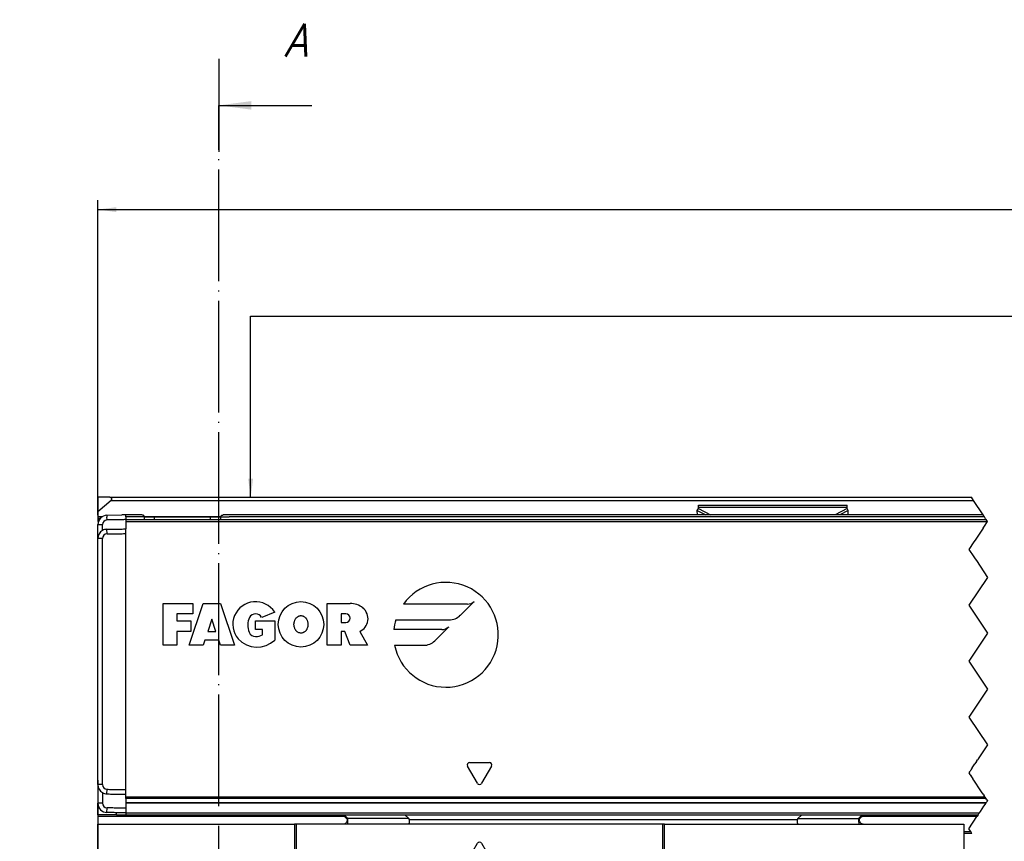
# Model space of a CAD drawing. Header units: millimetres. Extents: x -418 to 1025, y -151 to 443.
# Tile 25 of 52: x -132 to -26, y 23 to 112. Entities that reach past the tile are written whole.
import ezdxf

# ---------------------------------------------------------------- set-up
doc = ezdxf.new("R2010")
doc.units = ezdxf.units.MM
doc.linetypes.add('DOT_CENTER', pattern=[14, 12, -1, 0, -1])
doc.layers.add('1', color=7, linetype='Continuous')
doc.styles.add('CONVERTER_11', font='txt.shx', dxfattribs={"width": 0.9, "oblique": 15})
doc.styles.add('CONVERTER_12', font='txt.shx', dxfattribs={"width": 0.9})
doc.dimstyles.new('ME10_DIM_16', dxfattribs={"dimtxt": 2, "dimasz": 2, "dimexe": 1, "dimexo": 1, "dimgap": 1, "dimtad": 1, "dimdsep": 46, "dimtxsty": 'CONVERTER_12', "dimsah": 1, "dimcen": 0.09, "dimclrd": 2, "dimclre": 2, "dimclrt": 2, "dimadec": 0, "dimazin": 0, "dimtfac": 1, "dimtdec": 4, "dimtix": 1, "dimtmove": 0, "dimatfit": 3, "dimfxl": 1, "dimtolj": 1, "dimtzin": 0, "dimarcsym": 0})
doc.dimstyles.new('ME10_DIM_19', dxfattribs={"dimtxt": 2, "dimasz": 2, "dimexe": 1, "dimexo": 1, "dimgap": 1, "dimtad": 1, "dimdsep": 46, "dimtxsty": 'CONVERTER_12', "dimsah": 1, "dimcen": 0.09, "dimclrd": 2, "dimclre": 2, "dimclrt": 2, "dimadec": 0, "dimazin": 0, "dimtol": 1, "dimtp": 0.4, "dimtm": 0.4, "dimtfac": 0.75, "dimtdec": 0, "dimtix": 1, "dimtmove": 0, "dimatfit": 3, "dimfxl": 1, "dimtolj": 1, "dimtzin": 0, "dimarcsym": 0})
doc.dimstyles.get("Standard").update_dxf_attribs({"dimtxt": 0.18, "dimasz": 0.18, "dimexe": 0.18, "dimexo": 0.0625, "dimgap": 0.09, "dimtad": 0, "dimtih": 1, "dimtoh": 1, "dimdec": 4, "dimzin": 0, "dimdsep": 46, "dimtxsty": 'Standard', "dimcen": 0.09, "dimadec": 0, "dimazin": 0, "dimtfac": 1, "dimtdec": 4, "dimtofl": 0, "dimtmove": 0, "dimatfit": 3, "dimfxl": 1, "dimtolj": 1, "dimtzin": 0, "dimarcsym": 0})

# ---------------------------------------------------------------- blocks, each defined once
blk = doc.blocks.new('CABEZA_RANURADA_REGLA_SV2__4', base_point=(-123.4, 4.15))
at = {"color": 7, "linetype": 'Continuous'}
for p, q in [((-97.1, 26.25), (-96.61, 25.76)), ((-90, 25.84), (-90.41, 26.25)), ((-47.8, 26.25), (-48.21, 25.84)), ((-41.62, 25.76), (-41.13, 26.25)), ((-123.4, 24.45), (-123.4, 25.25)), ((-123.4, 25.25), (-102.27, 25.25)), ((-123.4, 24.25), (-123.4, 24.45)), ((-102.27, 25.25), (-102.27, 4.45)), ((-102.1, 25.25), (-102.27, 25.25)), ((-102.1, 25.25), (-102.1, 4.15)), ((-97.03, 25.25), (-102.1, 25.25)), ((-96.62, 25.25), (-97.03, 25.25)), ((-90, 25.25), (-96.62, 25.25)), ((-62.7, 25.25), (-90, 25.25)), ((-62.7, 4.15), (-62.7, 25.25)), ((-62.53, 25.25), (-62.7, 25.25)), ((-62.53, 4.45), (-62.53, 25.25)), ((-62.53, 25.25), (-48.21, 25.25)), ((-48.21, 25.25), (-41.61, 25.25)), ((-41.61, 25.25), (-41.19, 25.25)), ((-41.19, 25.25), (-30.4, 25.25)), ((-30.4, 25.25), (-30.4, 4.45)), ((-123.4, 4.45), (-123.4, 24.25)), ((-116.35, 16.25), (-114.24, 19.9)), ((-114.24, 19.9), (-106.56, 19.9)), ((-106.56, 19.9), (-104.45, 16.25)), ((-60.35, 16.25), (-58.24, 19.9)), ((-58.24, 19.9), (-50.56, 19.9)), ((-50.56, 19.9), (-48.7, 16.68)), ((-108.4, 18.55), (-112.4, 18.55)), ((-52.4, 18.55), (-56.4, 18.55)), ((-114.24, 12.6), (-116.35, 16.25)), ((-104.45, 16.25), (-106.56, 12.6)), ((-58.24, 12.6), (-60.35, 16.25)), ((-48.7, 15.83), (-48.7, 16.68)), ((-48.7, 15.83), (-50.56, 12.6)), ((-112.4, 13.95), (-108.4, 13.95)), ((-56.4, 13.95), (-52.4, 13.95)), ((-106.56, 12.6), (-114.24, 12.6)), ((-50.56, 12.6), (-58.24, 12.6)), ((-123.4, 4.45), (-123.4, 4.15)), ((-102.27, 4.45), (-123.4, 4.45)), ((-102.1, 4.15), (-102.27, 4.45)), ((-62.53, 4.45), (-62.7, 4.15)), ((-62.53, 4.45), (-30.4, 4.45)), ((-30.4, 4.15), (-30.4, 4.45)), ((-102.1, 4.15), (-123.4, 4.15)), ((-62.7, 4.15), (-102.1, 4.15)), ((-62.7, 4.15), (-30.4, 4.15))]:
    blk.add_line(p, q, dxfattribs=at)
at = {"color": 3, "linetype": 'Continuous'}
for p, q in [((-96.94, 26.25), (-96.53, 25.84)), ((-90, 25.84), (-96.53, 25.84)), ((-89.95, 25.75), (-48.26, 25.75)), ((-48.21, 25.84), (-41.7, 25.84)), ((-41.7, 25.84), (-41.29, 26.25)), ((-83.68, 21.34), (-82.62, 23.19)), ((-82.18, 23.19), (-81.12, 21.34)), ((-117.21, 16.25), (-114.67, 20.65)), ((-114.67, 20.65), (-106.13, 20.65)), ((-106.13, 20.65), (-103.59, 16.25)), ((-81.33, 20.96), (-83.47, 20.96)), ((-61.21, 16.25), (-58.67, 20.65)), ((-58.67, 20.65), (-50.13, 20.65)), ((-50.13, 20.65), (-47.95, 16.88)), ((-114.67, 11.85), (-117.21, 16.25)), ((-103.59, 16.25), (-106.13, 11.85)), ((-58.67, 11.85), (-61.21, 16.25)), ((-47.95, 15.62), (-47.95, 16.88)), ((-47.95, 15.62), (-50.13, 11.85)), ((-106.13, 11.85), (-114.67, 11.85)), ((-50.13, 11.85), (-58.67, 11.85))]:
    blk.add_line(p, q, dxfattribs=at)
at = {"color": 7, "linetype": 'Continuous'}
for centre, radius, start, end in [((-90.08, 25.74), 0.131, 3.7675, 48.9854), ((-48.13, 25.74), 0.13, 131.0124, 176.2306), ((-112.4, 16.25), 2.3, 90, 270), ((-108.4, 16.25), 2.3, 270, 90), ((-56.4, 16.25), 2.3, 90, 270), ((-52.4, 16.25), 2.3, 270, 90)]:
    blk.add_arc(centre, radius, start, end, dxfattribs=at)
at = {"color": 3, "linetype": 'Continuous'}
for centre, start, end in [((-82.4, 23.06), 30, 150), ((-83.47, 21.21), 150, 270), ((-81.33, 21.21), 270, 30)]:
    blk.add_arc(centre, 0.25, start, end, dxfattribs=at)
at = {"color": 7, "linetype": 'Continuous'}
for points, knots in [([(-97.03, 25.25), (-97.01, 25.26), (-96.94, 25.27), (-96.83, 25.32), (-96.71, 25.41), (-96.63, 25.54), (-96.59, 25.65), (-96.59, 25.73), (-96.6, 25.75), (-96.61, 25.76)], [0, 0, 0, 0, 0.0741165, 0.2021672, 0.3703056, 0.5215738, 0.6576733, 0.7087043, 0.7462659, 0.7462659, 0.7462659, 0.7462659]), ([(-89.95, 25.75), (-89.95, 25.69), (-89.95, 25.57), (-89.97, 25.42), (-89.97, 25.31), (-89.99, 25.27), (-90, 25.25)], [0, 0, 0, 0, 0.1945783, 0.3538246, 0.4620183, 0.5052321, 0.5052321, 0.5052321, 0.5052321]), ([(-48.21, 25.25), (-48.22, 25.27), (-48.24, 25.31), (-48.24, 25.42), (-48.26, 25.57), (-48.26, 25.69), (-48.26, 25.75)], [0, 0, 0, 0, 0.0431727, 0.1513554, 0.3105983, 0.5051762, 0.5051762, 0.5051762, 0.5051762]), ([(-41.62, 25.76), (-41.63, 25.74), (-41.65, 25.69), (-41.62, 25.6), (-41.57, 25.5), (-41.5, 25.4), (-41.39, 25.32), (-41.28, 25.27), (-41.21, 25.26), (-41.19, 25.25)], [0, 0, 0, 0, 0.0617855, 0.1752028, 0.2702151, 0.3767851, 0.5462663, 0.6736439, 0.7455091, 0.7455091, 0.7455091, 0.7455091]), ([(-114.67, 20.65), (-114.65, 20.61), (-114.59, 20.52), (-114.51, 20.38), (-114.44, 20.24), (-114.37, 20.12), (-114.3, 20.01), (-114.26, 19.94), (-114.24, 19.9)], [0, 0, 0, 0, 0.1387235, 0.3314136, 0.4767643, 0.6123724, 0.7391989, 0.8660254, 0.8660254, 0.8660254, 0.8660254]), ([(-106.13, 20.65), (-106.16, 20.6), (-106.21, 20.51), (-106.29, 20.36), (-106.37, 20.24), (-106.44, 20.12), (-106.5, 20.01), (-106.54, 19.94), (-106.56, 19.9)], [0, 0, 0, 0, 0.1685037, 0.3314136, 0.5008844, 0.6123724, 0.7391989, 0.8660254, 0.8660254, 0.8660254, 0.8660254]), ([(-58.67, 20.65), (-58.64, 20.6), (-58.59, 20.51), (-58.5, 20.36), (-58.43, 20.23), (-58.36, 20.12), (-58.3, 20.01), (-58.26, 19.94), (-58.24, 19.9)], [0, 0, 0, 0, 0.1679199, 0.3314136, 0.5077583, 0.6123724, 0.7391989, 0.8660254, 0.8660254, 0.8660254, 0.8660254]), ([(-50.13, 20.65), (-50.16, 20.6), (-50.22, 20.5), (-50.3, 20.35), (-50.37, 20.23), (-50.44, 20.12), (-50.5, 20.01), (-50.54, 19.94), (-50.56, 19.9)], [0, 0, 0, 0, 0.1945586, 0.3314136, 0.5096969, 0.6123724, 0.7391989, 0.8660254, 0.8660254, 0.8660254, 0.8660254]), ([(-117.21, 16.25), (-117.16, 16.25), (-117.05, 16.25), (-116.89, 16.25), (-116.75, 16.25), (-116.61, 16.25), (-116.47, 16.25), (-116.39, 16.25), (-116.35, 16.25)], [0, 0, 0, 0, 0.1688099, 0.3314136, 0.4564809, 0.6123724, 0.7391989, 0.8660254, 0.8660254, 0.8660254, 0.8660254]), ([(-103.59, 16.25), (-103.65, 16.25), (-103.76, 16.25), (-103.92, 16.25), (-104.05, 16.25), (-104.19, 16.25), (-104.33, 16.25), (-104.41, 16.25), (-104.45, 16.25)], [0, 0, 0, 0, 0.1989204, 0.3314136, 0.4561855, 0.6123724, 0.7391989, 0.8660254, 0.8660254, 0.8660254, 0.8660254]), ([(-61.21, 16.25), (-61.15, 16.25), (-61.04, 16.25), (-60.88, 16.25), (-60.75, 16.25), (-60.61, 16.25), (-60.47, 16.25), (-60.39, 16.25), (-60.35, 16.25)], [0, 0, 0, 0, 0.1976792, 0.3314136, 0.4553941, 0.6123724, 0.7391989, 0.8660254, 0.8660254, 0.8660254, 0.8660254]), ([(-47.95, 16.88), (-48, 16.87), (-48.09, 16.84), (-48.23, 16.8), (-48.36, 16.77), (-48.48, 16.74), (-48.59, 16.71), (-48.66, 16.69), (-48.7, 16.68)], [0, 0, 0, 0, 0.1519158, 0.2971373, 0.4317703, 0.5490381, 0.6627476, 0.7764571, 0.7764571, 0.7764571, 0.7764571]), ([(-47.95, 15.62), (-47.99, 15.64), (-48.09, 15.66), (-48.22, 15.7), (-48.35, 15.73), (-48.47, 15.76), (-48.59, 15.8), (-48.66, 15.82), (-48.7, 15.83)], [0, 0, 0, 0, 0.1250609, 0.2971373, 0.4095104, 0.5490381, 0.6627476, 0.7764571, 0.7764571, 0.7764571, 0.7764571]), ([(-114.67, 11.85), (-114.65, 11.89), (-114.59, 11.99), (-114.51, 12.14), (-114.43, 12.27), (-114.36, 12.39), (-114.3, 12.49), (-114.26, 12.57), (-114.24, 12.6)], [0, 0, 0, 0, 0.1419187, 0.3314136, 0.518438, 0.6123724, 0.7391989, 0.8660254, 0.8660254, 0.8660254, 0.8660254]), ([(-106.13, 11.85), (-106.15, 11.89), (-106.21, 11.99), (-106.29, 12.13), (-106.36, 12.26), (-106.43, 12.38), (-106.5, 12.49), (-106.54, 12.57), (-106.56, 12.6)], [0, 0, 0, 0, 0.1417123, 0.3314136, 0.4783543, 0.6123724, 0.7391989, 0.8660254, 0.8660254, 0.8660254, 0.8660254]), ([(-58.67, 11.85), (-58.64, 11.91), (-58.58, 12.01), (-58.5, 12.15), (-58.43, 12.27), (-58.36, 12.39), (-58.3, 12.49), (-58.26, 12.57), (-58.24, 12.6)], [0, 0, 0, 0, 0.2015267, 0.3314136, 0.5096719, 0.6123724, 0.7391989, 0.8660254, 0.8660254, 0.8660254, 0.8660254]), ([(-50.13, 11.85), (-50.16, 11.9), (-50.21, 12), (-50.29, 12.13), (-50.36, 12.26), (-50.43, 12.37), (-50.5, 12.49), (-50.54, 12.57), (-50.56, 12.6)], [0, 0, 0, 0, 0.1713683, 0.3314136, 0.4554033, 0.6123724, 0.7391989, 0.8660254, 0.8660254, 0.8660254, 0.8660254])]:
    blk.add_open_spline(points, degree=3, knots=knots, dxfattribs=at)
at = {"color": 3, "linetype": 'Continuous'}
for points, knots in [([(-96.62, 25.25), (-96.6, 25.27), (-96.56, 25.32), (-96.55, 25.45), (-96.53, 25.63), (-96.53, 25.77), (-96.53, 25.84)], [0, 0, 0, 0, 0.0612673, 0.1973464, 0.391351, 0.6083017, 0.6083017, 0.6083017, 0.6083017]), ([(-96.53, 25.84), (-96.54, 25.83), (-96.56, 25.81), (-96.58, 25.79), (-96.6, 25.77), (-96.61, 25.76), (-96.61, 25.76)], [0, 0, 0, 0, 0.044392, 0.080644, 0.1079609, 0.1118633, 0.1118633, 0.1118633, 0.1118633]), ([(-41.62, 25.76), (-41.62, 25.77), (-41.62, 25.77), (-41.64, 25.79), (-41.66, 25.81), (-41.69, 25.83), (-41.7, 25.84)], [0, 0, 0, 0, 0.0104252, 0.0208504, 0.0727862, 0.1120602, 0.1120602, 0.1120602, 0.1120602]), ([(-41.7, 25.84), (-41.7, 25.77), (-41.7, 25.63), (-41.68, 25.45), (-41.67, 25.32), (-41.62, 25.27), (-41.61, 25.25)], [0, 0, 0, 0, 0.2168263, 0.4106589, 0.5465665, 0.6076479, 0.6076479, 0.6076479, 0.6076479])]:
    blk.add_open_spline(points, degree=3, knots=knots, dxfattribs=at)
at = {"layer": '1', "color": 2, "linetype": 'DOT_CENTER'}
for p, q in [((-112.4, 19.55), (-112.4, 12.95)), ((-108.4, 19.55), (-108.4, 12.95)), ((-56.4, 19.55), (-56.4, 12.95)), ((-52.4, 19.55), (-52.4, 12.95)), ((-109.1, 16.25), (-115.7, 16.25)), ((-105.1, 16.25), (-111.7, 16.25)), ((-53.1, 16.25), (-59.7, 16.25)), ((-49.1, 16.25), (-55.7, 16.25))]:
    blk.add_line(p, q, dxfattribs=at)
blk = doc.blocks.new('REGLA_SV2-320__5', base_point=(-123.4, 26.25))
at = {"color": 7, "linetype": 'Continuous'}
for p, q in [((-122.42, 58.42), (-120.82, 58.45)), ((-120.4, 58.25), (-120.4, 58.45)), ((-118.66, 58.45), (-120.4, 58.45)), ((-120.4, 58.25), (-120.4, 57.95)), ((-118.37, 58.25), (-117.34, 58.25)), ((-117.34, 58.25), (-117.3, 58.25)), ((-117.3, 58.25), (-115.98, 58.25)), ((-115.98, 58.25), (-114.82, 58.25)), ((-114.82, 58.25), (-112.4, 58.25)), ((-112.4, 58.25), (-111.3, 58.25)), ((-111.3, 58.25), (-110.23, 58.25)), ((-28.31, 58.45), (-109.94, 58.45)), ((-123.4, 55.92), (-123.4, 57.42)), ((-120.4, 57.95), (-118.37, 57.96)), ((-120.4, 57.95), (-120.4, 57.76)), ((-120.4, 57.76), (-120.4, 56.95)), ((-118.37, 57.96), (-27.98, 57.96)), ((-120.4, 56.45), (-120.4, 56.95)), ((-120.4, 28.95), (-120.4, 56.45)), ((-123.4, 53.75), (-123.4, 55.92)), ((-123.4, 53.55), (-123.4, 53.75)), ((-123.4, 30.95), (-123.4, 53.55)), ((-123.4, 30.75), (-123.4, 30.95)), ((-123.4, 29.49), (-123.4, 30.75)), ((-123.4, 29.49), (-123.4, 27.49)), ((-120.4, 28.45), (-120.4, 28.95)), ((-120.4, 27.54), (-120.41, 26.95)), ((-120.4, 28.15), (-120.4, 28.45)), ((-120.4, 27.98), (-120.4, 28.15)), ((-120.4, 27.98), (-120.4, 27.56)), ((-120.4, 27.56), (-120.4, 27.54)), ((-120.4, 27.54), (-27.98, 27.54)), ((-120.41, 26.95), (-120.4, 26.45)), ((-120.4, 26.45), (-120.4, 26.25)), ((-120.4, 26.25), (-108.4, 26.25)), ((-108.4, 26.25), (-97.1, 26.25)), ((-97.1, 26.25), (-41.13, 26.25)), ((-41.13, 26.25), (-28.84, 26.25))]:
    blk.add_line(p, q, dxfattribs=at)
at = {"color": 3, "linetype": 'Continuous'}
for p, q in [((-122.42, 58.42), (-122.42, 58.22)), ((-122.41, 57.92), (-122.42, 58.22)), ((-119.3, 58.25), (-120.4, 58.25)), ((-118.4, 58.25), (-119.3, 58.25)), ((-118.37, 58.25), (-118.4, 58.25)), ((-117.3, 57.96), (-117.3, 58.25)), ((-111.3, 57.96), (-111.3, 58.25)), ((-110.23, 58.25), (-109.3, 58.25)), ((-109.2, 58.25), (-109.3, 58.25)), ((-52.59, 58.25), (-109.2, 58.25)), ((-28.18, 58.25), (-52.59, 58.25)), ((-123.4, 57.42), (-122.9, 57.42)), ((-120.4, 57.76), (-27.84, 57.75)), ((-122.41, 56.42), (-122.42, 56.92)), ((-122.9, 55.92), (-123.4, 55.92)), ((-116.4, 48.95), (-113.21, 48.95)), ((-116.4, 44.45), (-116.4, 48.95)), ((-113.59, 44.45), (-112.09, 48.95)), ((-113.21, 48.95), (-113.21, 47.83)), ((-112.09, 48.95), (-110.21, 48.95)), ((-110.21, 48.95), (-108.71, 44.45)), ((-98.75, 44.45), (-98.75, 48.95)), ((-98.75, 48.95), (-96.31, 48.95)), ((-83.71, 48.87), (-90.57, 48.87)), ((-84.47, 47.67), (-82.97, 49.17)), ((-113.21, 47.83), (-114.9, 47.83)), ((-114.9, 47.83), (-114.9, 47.08)), ((-104.4, 48.01), (-105.8, 47.45)), ((-97.25, 47.83), (-97.25, 46.89)), ((-96.78, 47.83), (-97.25, 47.83)), ((-114.9, 47.08), (-113.4, 47.08)), ((-113.4, 47.08), (-113.4, 45.95)), ((-111.15, 47.26), (-111.59, 45.95)), ((-110.71, 45.95), (-111.15, 47.26)), ((-106.45, 46.14), (-106.45, 47.08)), ((-106.45, 47.08), (-104.39, 47.08)), ((-104.39, 47.08), (-104.39, 45.01)), ((-97.25, 46.89), (-96.78, 46.89)), ((-91.4, 47.18), (-85.67, 47.18)), ((-113.4, 45.95), (-114.9, 45.95)), ((-114.9, 45.95), (-114.9, 44.45)), ((-111.59, 45.95), (-110.71, 45.95)), ((-105.7, 46.14), (-106.45, 46.14)), ((-105.7, 45.58), (-105.7, 46.14)), ((-96.87, 45.95), (-97.25, 45.95)), ((-97.25, 45.95), (-97.25, 44.45)), ((-96.31, 44.45), (-96.87, 45.95)), ((-95.27, 45.95), (-94.44, 44.45)), ((-86.44, 46.14), (-91.61, 46.14)), ((-87.2, 44.94), (-85.7, 46.44)), ((-114.9, 44.45), (-116.4, 44.45)), ((-112.09, 44.45), (-113.59, 44.45)), ((-111.9, 45.01), (-112.09, 44.45)), ((-110.4, 45.01), (-111.9, 45.01)), ((-110.21, 44.45), (-110.4, 45.01)), ((-108.71, 44.45), (-110.21, 44.45)), ((-97.25, 44.45), (-98.75, 44.45)), ((-94.44, 44.45), (-96.31, 44.45)), ((-91.52, 44.45), (-88.4, 44.45)), ((-83.47, 31.85), (-81.33, 31.85)), ((-82.62, 29.63), (-83.68, 31.48)), ((-81.12, 31.48), (-82.18, 29.63)), ((-122.9, 29.49), (-123.4, 29.49)), ((-122.42, 28.49), (-122.41, 28.99)), ((-28.11, 28.15), (-120.4, 28.15)), ((-27.99, 27.98), (-120.4, 27.98)), ((-120.4, 27.56), (-27.97, 27.56)), ((-122.9, 27.49), (-123.4, 27.49)), ((-122.42, 26.49), (-122.41, 26.99)), ((-120.4, 26.45), (-28.71, 26.45))]:
    blk.add_line(p, q, dxfattribs=at)
at = {"color": 2, "linetype": 'DOT_CENTER'}
for p, q in [((-28.2, 58.29), (-28.31, 58.45)), ((-28.18, 58.25), (-28.2, 58.29)), ((-28.04, 58.05), (-28.18, 58.25)), ((-28.31, 57.05), (-28.18, 57.24)), ((-28.18, 57.24), (-27.84, 57.75)), ((-27.98, 57.96), (-28.04, 58.05)), ((-27.97, 57.95), (-27.98, 57.96)), ((-27.84, 57.75), (-27.97, 57.95)), ((-28.31, 57.05), (-29.04, 55.95)), ((-29.31, 55.55), (-29.84, 54.75)), ((-29.18, 55.75), (-29.31, 55.55)), ((-29.04, 55.95), (-29.18, 55.75)), ((-29.84, 54.75), (-29.31, 53.95)), ((-29.31, 53.95), (-29.17, 53.75)), ((-29.17, 53.75), (-29.04, 53.55)), ((-29.04, 53.55), (-27.84, 51.75)), ((-27.84, 51.75), (-29.84, 48.75)), ((-29.84, 48.75), (-27.84, 45.75)), ((-27.84, 45.75), (-29.84, 42.75)), ((-29.84, 42.75), (-27.84, 39.75)), ((-27.84, 39.75), (-29.84, 36.75)), ((-29.84, 36.75), (-27.84, 33.75)), ((-27.84, 33.75), (-28.77, 32.36)), ((-29.03, 31.96), (-29.19, 31.72)), ((-29.03, 31.96), (-28.9, 32.15)), ((-28.81, 32.29), (-28.9, 32.15)), ((-28.8, 32.32), (-28.81, 32.29)), ((-28.77, 32.36), (-28.8, 32.32)), ((-29.76, 30.87), (-29.84, 30.75)), ((-29.84, 30.75), (-29.73, 30.59)), ((-29.73, 30.91), (-29.76, 30.87)), ((-29.71, 30.95), (-29.73, 30.91)), ((-29.67, 31.01), (-29.71, 30.95)), ((-29.64, 31.04), (-29.67, 31.01)), ((-29.62, 31.08), (-29.64, 31.04)), ((-29.61, 31.09), (-29.62, 31.08)), ((-29.59, 31.12), (-29.61, 31.09)), ((-29.58, 31.15), (-29.59, 31.12)), ((-29.49, 31.28), (-29.58, 31.15)), ((-29.49, 31.28), (-29.19, 31.72)), ((-29.73, 30.59), (-29.71, 30.55)), ((-29.71, 30.55), (-29.69, 30.52)), ((-29.69, 30.52), (-29.66, 30.49)), ((-29.66, 30.49), (-29.55, 30.32)), ((-29.55, 30.32), (-29.41, 30.11)), ((-29.31, 29.95), (-29.41, 30.11)), ((-28.55, 28.82), (-29.31, 29.95)), ((-28.5, 28.73), (-28.55, 28.82)), ((-28.31, 28.46), (-28.5, 28.73)), ((-28.31, 28.46), (-28.2, 28.3)), ((-28.13, 28.19), (-28.2, 28.3)), ((-28.11, 28.15), (-28.13, 28.19)), ((-28.1, 28.14), (-28.11, 28.15)), ((-27.99, 27.98), (-28.1, 28.14)), ((-28.1, 27.36), (-27.98, 27.54)), ((-27.98, 27.96), (-27.99, 27.98)), ((-27.9, 27.84), (-27.98, 27.96)), ((-27.98, 27.54), (-27.97, 27.56)), ((-27.97, 27.56), (-27.88, 27.68)), ((-27.9, 27.84), (-27.84, 27.75)), ((-27.84, 27.75), (-27.88, 27.69)), ((-27.88, 27.68), (-27.88, 27.69)), ((-28.76, 26.37), (-28.71, 26.45)), ((-28.71, 26.45), (-28.61, 26.59)), ((-28.61, 26.59), (-28.23, 27.16)), ((-28.23, 27.16), (-28.1, 27.36)), ((-28.84, 26.25), (-28.76, 26.37))]:
    blk.add_line(p, q, dxfattribs=at)
at = {"color": 3, "linetype": 'Continuous'}
blk.add_circle((-101.58, 46.7), 2.44, dxfattribs=at)
at = {"color": 7, "linetype": 'Continuous'}
for centre, radius, start, end in [((-122.4, 57.42), 0.999, 90.9692, 180.0308), ((-122.4, 57.42), 0.499, 91.5676, 180.0575), ((-122.4, 55.92), 1, 120.005, 180), ((-122.4, 55.92), 1, 91, 120.005), ((-122.4, 55.92), 0.5, 91.6288, 179.9959), ((-122.4, 29.49), 1, 180, 239.995), ((-122.4, 29.49), 0.5, 180.0041, 268.3712), ((-122.4, 29.49), 1, 239.995, 269), ((-122.4, 27.49), 1, 180, 269), ((-122.4, 27.49), 0.5, 180.0039, 268.3708)]:
    blk.add_arc(centre, radius, start, end, dxfattribs=at)
at = {"color": 3, "linetype": 'Continuous'}
for centre, radius, start, end in [((-86.01, 45.58), 5.63, 191.537, 144.197), ((-106.46, 46.7), 2.44, 32.579, 219.5977), ((-96.31, 46.75), 2.2, 50.7613, 90), ((-83.71, 49.91), 1.04, 270, 315), ((-106.46, 47.08), 0.752, 29.9189, 150.0811), ((-96.78, 47.36), 0.469, 270, 90), ((-95.86, 47.31), 1.48, 293.2767, 50.7613), ((-85.67, 48.87), 1.69, 270, 315), ((-105.33, 46.61), 1.97, 154.6231, 202.6199), ((-86.01, 45.58), 5.63, 163.4412, 174.2608), ((-106.45, 46.14), 0.75, 202.6199, 270), ((-106.45, 46.98), 1.59, 270, 298.0725), ((-86.44, 47.18), 1.04, 270, 315), ((-106.3, 47.06), 2.8, 223.129, 312.9833), ((-88.4, 46.14), 1.69, 270, 315), ((-83.47, 31.6), 0.25, 90, 210), ((-81.33, 31.6), 0.25, 330, 90), ((-82.4, 29.75), 0.25, 210, 330)]:
    blk.add_arc(centre, radius, start, end, dxfattribs=at)
at = {"color": 7, "linetype": 'Continuous'}
for points in [[(-120.4, 58.45), (-120.47, 58.45), (-120.61, 58.45), (-120.75, 58.45), (-120.82, 58.45)], [(-118.37, 57.96), (-118.37, 58.01), (-118.37, 58.11), (-118.37, 58.2), (-118.37, 58.25)], [(-110.23, 58.25), (-110.23, 58.2), (-110.23, 58.11), (-110.23, 58.01), (-110.23, 57.96)]]:
    blk.add_open_spline(points, degree=3, dxfattribs=at)
for points, knots in [([(-118.37, 58.25), (-118.38, 58.28), (-118.4, 58.35), (-118.48, 58.41), (-118.57, 58.44), (-118.63, 58.45), (-118.66, 58.45)], [0, 0, 0, 0, 0.0950945, 0.2040772, 0.2937684, 0.3846964, 0.3846964, 0.3846964, 0.3846964]), ([(-110.23, 58.25), (-110.22, 58.28), (-110.2, 58.35), (-110.12, 58.41), (-110.03, 58.44), (-109.97, 58.45), (-109.94, 58.45)], [0, 0, 0, 0, 0.0950945, 0.2040772, 0.2937684, 0.3846964, 0.3846964, 0.3846964, 0.3846964]), ([(-122.9, 56.78), (-122.9, 56.89), (-122.9, 57.1), (-122.9, 57.31), (-122.9, 57.42)], [0, 0, 0, 0, 0.3170095, 0.6340198, 0.6340198, 0.6340198, 0.6340198]), ([(-120.4, 57.95), (-120.57, 57.95), (-120.9, 57.94), (-121.4, 57.93), (-121.91, 57.93), (-122.25, 57.92), (-122.41, 57.92)], [0, 0, 0, 0, 0.500077, 1.000155, 1.508556, 2.014553, 2.014553, 2.014553, 2.014553]), ([(-122.42, 56.92), (-122.25, 56.92), (-121.91, 56.93), (-121.4, 56.93), (-120.9, 56.94), (-120.57, 56.95), (-120.4, 56.95)], [0, 0, 0, 0, 0.508802, 1.017605, 1.517682, 2.01776, 2.01776, 2.01776, 2.01776]), ([(-122.41, 56.42), (-122.25, 56.42), (-121.91, 56.43), (-121.4, 56.43), (-120.9, 56.44), (-120.57, 56.45), (-120.4, 56.45)], [0, 0, 0, 0, 0.505996, 1.014398, 1.514475, 2.014553, 2.014553, 2.014553, 2.014553]), ([(-122.9, 29.49), (-122.9, 31.69), (-122.9, 36.1), (-122.9, 42.7), (-122.9, 49.31), (-122.9, 53.71), (-122.9, 55.92)], [0, 0, 0, 0, 6.607471, 13.21494, 19.822409, 26.42988, 26.42988, 26.42988, 26.42988]), ([(-122.9, 28.62), (-122.9, 28.6), (-122.9, 28.55), (-122.9, 28.34), (-122.9, 27.99), (-122.9, 27.65), (-122.9, 27.49)], [0, 0, 0, 0, 0.067009, 0.134019, 0.634019, 1.13402, 1.13402, 1.13402, 1.13402]), ([(-122.41, 28.99), (-122.25, 28.98), (-121.91, 28.98), (-121.4, 28.97), (-120.9, 28.96), (-120.57, 28.96), (-120.4, 28.95)], [0, 0, 0, 0, 0.505996, 1.014398, 1.514475, 2.014553, 2.014553, 2.014553, 2.014553]), ([(-122.42, 28.49), (-122.25, 28.48), (-121.91, 28.48), (-121.4, 28.47), (-120.9, 28.46), (-120.57, 28.46), (-120.4, 28.45)], [0, 0, 0, 0, 0.508802, 1.017605, 1.517682, 2.01776, 2.01776, 2.01776, 2.01776]), ([(-120.4, 26.45), (-120.57, 26.46), (-120.9, 26.46), (-121.4, 26.47), (-121.91, 26.48), (-122.25, 26.48), (-122.42, 26.49)], [0, 0, 0, 0, 0.500077, 1.000155, 1.508957, 2.01776, 2.01776, 2.01776, 2.01776]), ([(-120.41, 26.95), (-120.57, 26.96), (-120.9, 26.96), (-121.4, 26.97), (-121.91, 26.98), (-122.25, 26.98), (-122.41, 26.99)], [0, 0, 0, 0, 0.496586, 0.993173, 1.501575, 2.007574, 2.007574, 2.007574, 2.007574])]:
    blk.add_open_spline(points, degree=3, knots=knots, dxfattribs=at)
at = {"color": 3, "linetype": 'Continuous'}
blk.add_open_spline([(-101.58, 47.64), (-101.59, 47.64), (-101.62, 47.64), (-101.68, 47.63), (-101.77, 47.61), (-101.86, 47.57), (-101.95, 47.52), (-102.04, 47.45), (-102.11, 47.37), (-102.18, 47.28), (-102.23, 47.17), (-102.28, 47.05), (-102.3, 46.95), (-102.32, 46.87), (-102.33, 46.79), (-102.33, 46.7), (-102.33, 46.59), (-102.31, 46.45), (-102.26, 46.3), (-102.2, 46.17), (-102.15, 46.08), (-102.09, 46.01), (-102.03, 45.94), (-101.93, 45.87), (-101.82, 45.81), (-101.7, 45.77), (-101.59, 45.76), (-101.47, 45.77), (-101.38, 45.8), (-101.29, 45.83), (-101.22, 45.87), (-101.14, 45.94), (-101.07, 46.01), (-101.01, 46.08), (-100.96, 46.17), (-100.9, 46.3), (-100.85, 46.46), (-100.83, 46.64), (-100.83, 46.81), (-100.86, 46.97), (-100.9, 47.11), (-100.94, 47.2), (-100.99, 47.27), (-101.03, 47.34), (-101.08, 47.4), (-101.16, 47.48), (-101.24, 47.54), (-101.34, 47.59), (-101.43, 47.62), (-101.51, 47.64), (-101.56, 47.64), (-101.57, 47.64), (-101.58, 47.64)], degree=3, knots=[0, 0, 0, 0, 0.034231, 0.07521, 0.197599, 0.299731, 0.376674, 0.513787, 0.626341, 0.704093, 0.85248, 0.982072, 1.087625, 1.161967, 1.228529, 1.321956, 1.437764, 1.572532, 1.744058, 1.8854, 1.994458, 2.066457, 2.157589, 2.281277, 2.429038, 2.526545, 2.658069, 2.759139, 2.887207, 2.947955, 3.029772, 3.131029, 3.251672, 3.321253, 3.429119, 3.570181, 3.742071, 3.922044, 4.100921, 4.277907, 4.407159, 4.514506, 4.597757, 4.653581, 4.738093, 4.849382, 4.980725, 5.061713, 5.162854, 5.281154, 5.298781, 5.316372, 5.316372, 5.316372, 5.316372], dxfattribs=at)
blk = doc.blocks.new('SOPORTE_SV2__6', base_point=(-123.4, 24.25))
at = {"color": 7, "linetype": 'Continuous'}
for p, q in [((-123.4, 60.35), (-123.4, 58.8)), ((-122.1, 60.35), (-123.4, 60.35)), ((-122.1, 60.35), (-29.57, 60.35)), ((-121.97, 59.99), (-123.4, 58.8)), ((-58.9, 59.52), (-42.9, 59.52)), ((-58.9, 59.3), (-58.9, 59.52)), ((-58.9, 59.13), (-58.9, 59.3)), ((-42.9, 59.3), (-42.9, 59.52)), ((-42.9, 59.13), (-42.9, 59.3)), ((-123.4, 58.8), (-123.4, 58.29)), ((-123.4, 58.29), (-123.4, 58.25)), ((-123.4, 58.25), (-123.4, 58.05)), ((-123.4, 58.25), (-122.96, 58.25)), ((-118.37, 58.25), (-117.34, 58.25)), ((-117.34, 58.25), (-117.3, 58.25)), ((-117.3, 58.25), (-115.98, 58.25)), ((-115.98, 58.25), (-114.82, 58.25)), ((-114.82, 58.25), (-112.4, 58.25)), ((-112.4, 58.25), (-111.3, 58.25)), ((-111.3, 58.25), (-110.23, 58.25)), ((-59.01, 58.92), (-58.9, 59.13)), ((-59, 58.45), (-59.01, 58.92)), ((-42.79, 58.92), (-42.9, 59.13)), ((-42.8, 58.45), (-42.79, 58.92)), ((-123.4, 58.05), (-123.4, 57.75)), ((-123.4, 57.75), (-123.34, 57.75)), ((-123.4, 53.55), (-123.4, 53.75)), ((-123.4, 30.95), (-123.4, 53.55)), ((-123.4, 30.75), (-123.4, 30.95)), ((-123.4, 29.49), (-123.4, 30.75)), ((-123.4, 29.49), (-123.4, 27.49)), ((-123.4, 26.25), (-123.4, 27.49)), ((-121.4, 26.25), (-121.4, 26.47)), ((-121.4, 26.25), (-123.4, 26.25)), ((-123.4, 26.25), (-123.4, 26.05)), ((-123.4, 26.05), (-123.4, 25.25)), ((-121.4, 26.25), (-120.4, 26.25)), ((-120.4, 26.25), (-108.4, 26.25)), ((-108.4, 26.25), (-97.1, 26.25)), ((-97.1, 26.25), (-41.13, 26.25)), ((-41.13, 26.25), (-28.84, 26.25)), ((-123.4, 24.45), (-123.4, 25.25)), ((-123.4, 24.25), (-123.4, 24.45)), ((-29.51, 24.25), (-30.4, 24.25))]:
    blk.add_line(p, q, dxfattribs=at)
at = {"color": 2, "linetype": 'DOT_CENTER'}
for p, q in [((-29.34, 59.99), (-29.57, 60.35)), ((-28.31, 58.45), (-29.34, 59.99)), ((-28.2, 58.29), (-28.31, 58.45)), ((-28.18, 57.25), (-27.84, 57.75)), ((-27.98, 57.96), (-28.04, 58.05)), ((-27.97, 57.95), (-27.98, 57.96)), ((-27.84, 57.75), (-27.97, 57.95)), ((-28.31, 57.05), (-29.04, 55.95)), ((-29.31, 55.55), (-29.84, 54.75)), ((-29.04, 55.95), (-29.18, 55.75)), ((-29.84, 54.75), (-29.31, 53.95)), ((-29.31, 53.95), (-29.17, 53.75)), ((-29.17, 53.75), (-29.04, 53.55)), ((-29.04, 53.55), (-27.84, 51.75)), ((-27.84, 51.75), (-29.84, 48.75)), ((-29.84, 48.75), (-27.84, 45.75)), ((-27.84, 45.75), (-29.84, 42.75)), ((-29.84, 42.75), (-27.84, 39.75)), ((-27.84, 39.75), (-29.84, 36.75)), ((-29.84, 36.75), (-27.84, 33.75)), ((-27.84, 33.75), (-28.77, 32.36)), ((-29.03, 31.96), (-29.19, 31.72)), ((-29.03, 31.96), (-28.9, 32.15)), ((-28.81, 32.29), (-28.9, 32.15)), ((-28.8, 32.32), (-28.81, 32.29)), ((-28.77, 32.36), (-28.8, 32.32)), ((-29.76, 30.87), (-29.84, 30.75)), ((-29.84, 30.75), (-29.73, 30.59)), ((-29.73, 30.91), (-29.76, 30.87)), ((-29.71, 30.95), (-29.73, 30.91)), ((-29.67, 31.01), (-29.71, 30.95)), ((-29.64, 31.04), (-29.67, 31.01)), ((-29.62, 31.08), (-29.64, 31.04)), ((-29.61, 31.09), (-29.62, 31.08)), ((-29.59, 31.12), (-29.61, 31.09)), ((-29.58, 31.15), (-29.59, 31.12)), ((-29.49, 31.28), (-29.58, 31.15)), ((-29.49, 31.28), (-29.19, 31.72)), ((-29.73, 30.59), (-29.71, 30.55)), ((-29.71, 30.55), (-29.69, 30.52)), ((-29.69, 30.52), (-29.66, 30.49)), ((-29.66, 30.49), (-29.55, 30.32)), ((-29.55, 30.32), (-29.41, 30.11)), ((-29.31, 29.95), (-29.41, 30.11)), ((-28.55, 28.82), (-29.31, 29.95)), ((-28.5, 28.73), (-28.55, 28.82)), ((-28.31, 28.46), (-28.5, 28.73)), ((-28.31, 28.46), (-28.2, 28.3)), ((-28.13, 28.19), (-28.2, 28.3)), ((-28.11, 28.15), (-28.13, 28.19)), ((-28.1, 28.14), (-28.11, 28.15)), ((-27.99, 27.98), (-28.1, 28.14)), ((-28.1, 27.36), (-27.98, 27.54)), ((-27.98, 27.96), (-27.99, 27.98)), ((-27.9, 27.84), (-27.98, 27.96)), ((-27.98, 27.54), (-27.97, 27.56)), ((-27.97, 27.56), (-27.88, 27.68)), ((-27.9, 27.84), (-27.84, 27.75)), ((-27.84, 27.75), (-27.88, 27.69)), ((-27.88, 27.68), (-27.88, 27.69)), ((-28.76, 26.37), (-28.71, 26.45)), ((-28.71, 26.45), (-28.61, 26.59)), ((-28.61, 26.59), (-28.23, 27.16)), ((-28.23, 27.16), (-28.1, 27.36)), ((-29.84, 24.75), (-28.98, 26.05)), ((-28.84, 26.25), (-28.98, 26.05)), ((-28.84, 26.25), (-28.76, 26.37)), ((-29.64, 24.45), (-29.84, 24.75)), ((-29.51, 24.25), (-29.64, 24.45))]:
    blk.add_line(p, q, dxfattribs=at)
at = {"color": 3, "linetype": 'Continuous'}
for p, q in [((-121.97, 59.99), (-29.34, 59.99)), ((-58.9, 59.3), (-42.9, 59.3)), ((-123.4, 58.29), (-122.88, 58.29)), ((-119.3, 58.25), (-120.4, 58.25)), ((-118.4, 58.25), (-119.3, 58.25)), ((-118.37, 58.25), (-118.4, 58.25)), ((-118.38, 58.29), (-110.22, 58.29)), ((-110.23, 58.25), (-109.3, 58.25)), ((-109.2, 58.25), (-109.3, 58.25)), ((-52.59, 58.25), (-109.2, 58.25)), ((-59.01, 58.92), (-58.1, 58.45)), ((-58.9, 59.13), (-57.59, 58.45)), ((-42.9, 59.13), (-44.21, 58.45)), ((-42.79, 58.92), (-43.7, 58.45)), ((-123.18, 58.05), (-123.4, 58.05)), ((-96.89, 26.05), (-123.4, 26.05)), ((-28.98, 26.05), (-41.33, 26.05)), ((-30.4, 24.45), (-29.64, 24.45))]:
    blk.add_line(p, q, dxfattribs=at)
at = {"color": 7, "linetype": 'Continuous'}
blk.add_arc((-122.1, 60.15), 0.2, 310, 90, dxfattribs=at)
blk = doc.blocks.new('REGLA_SV2-320mm__7', base_point=(-123.4, 4.15))
for name, p in [('SOPORTE_SV2__6', (-123.4, 24.25)), ('REGLA_SV2-320__5', (-123.4, 26.25)), ('CABEZA_RANURADA_REGLA_SV2__4', (-123.4, 4.15))]:
    blk.add_blockref(name, p)
blk = doc.blocks.new('*D89')
at = {"layer": '1', "color": 2, "linetype": 'Continuous'}
for p, q in [((-123.4, 29.95), (-123.4, 21.72)), ((-123.4, 21.72), (-128.19, 7.74)), ((-128.19, 7.74), (-128.19, -22.3)), ((-123.4, 3.45), (-123.4, -22.3)), ((-124.19, -21.3), (-128.19, -21.3)), ((-128.19, -21.3), (-123.4, -21.3)), ((-123.4, -21.3), (-127.4, -21.3))]:
    blk.add_line(p, q, dxfattribs=at)
at = {"layer": '1', "color": 2}
for points in [[(-126.19, -21.03), (-126.19, -21.56), (-128.19, -21.3)], [(-125.4, -21.56), (-125.4, -21.03), (-123.4, -21.3)]]:
    blk.add_solid(points, dxfattribs=at)
at = {"layer": '1', "color": 2, "insert": (-131.93, -20.3), "char_height": 2, "attachment_point": 7, "rotation": 0.0001, "line_spacing_factor": 0.60024, "style": 'CONVERTER_12'}
blk.add_mtext('0', dxfattribs=at)
blk = doc.blocks.new('*D92')
at = {"layer": '1', "color": 2, "linetype": 'Continuous'}
for p, q in [((-123.4, 58.42), (-123.4, 92.26)), ((221.6, 58.42), (221.6, 92.26)), ((-123.4, 91.26), (221.6, 91.26))]:
    blk.add_line(p, q, dxfattribs=at)
at = {"layer": '1', "color": 2}
for points in [[(-121.4, 91.52), (-121.4, 90.99), (-123.4, 91.26)], [(219.6, 90.99), (219.6, 91.52), (221.6, 91.26)]]:
    blk.add_solid(points, dxfattribs=at)
at = {"layer": '1', "color": 2, "insert": (40.99, 92.26), "char_height": 2, "attachment_point": 7, "rotation": 0.0001, "line_spacing_factor": 0.60024, "style": 'CONVERTER_12'}
blk.add_mtext('\\C2;(CM+105)\\C2;\\H1.5;{\\Fgdt;`}0,4', dxfattribs=at)
blk = doc.blocks.new('B-B__2', base_point=(-110.65, 4.2))
at = {"layer": '1', "color": 2, "linetype": 'DOT_CENTER'}
blk.add_line((-110.4, -29.24), (-110.4, 102.45), dxfattribs=at)
at = {"layer": '1', "color": 7}
for points in [[(-106.9, 102.91), (-106.9, 101.99), (-110.4, 102.45)], [(-106.9, -28.78), (-106.9, -29.7), (-110.4, -29.24)]]:
    blk.add_solid(points, dxfattribs=at)
at = {"layer": '1', "color": 7, "char_height": 3.5, "attachment_point": 5, "line_spacing_factor": 1.20048, "style": 'CONVERTER_11'}
for insert in [(-102.15, 109.45), (-102.15, -36.24)]:
    blk.add_mtext('A', dxfattribs=dict(at, insert=insert))
at = {"layer": '1', "color": 7, "linetype": 'Continuous', "has_arrowhead": 0}
for points in [[(-110.4, 107.45), (-110.4, 102.45)], [(-110.4, 102.45), (-110.4, 97.45)], [(-110.4, 102.45), (-100.4, 102.45)], [(-110.4, -29.24), (-110.4, -24.24)], [(-110.4, -34.24), (-110.4, -29.24)], [(-110.4, -29.24), (-100.4, -29.24)]]:
    blk.add_leader(points, dimstyle='Standard', dxfattribs=at)
blk = doc.blocks.new('Front1', base_point=(-35.9, 32.25))
at = {"layer": '1', "color": 2}
blk.add_solid([(-107.249, 62.348), (-106.722, 62.348), (-106.985, 60.348)], dxfattribs=at)
blk.add_blockref('REGLA_SV2-320mm__7', (-123.4, 4.152))
at = {"layer": '1'}
blk.add_blockref('B-B__2', (-110.65, 4.202), dxfattribs=at)
dim = blk.add_linear_dim(base=(-123.4, 91.255), p1=(221.6, 57.417), p2=(-123.4, 57.417), text='(CM+105)', dimstyle='ME10_DIM_19', dxfattribs=at)
dim.commit()
dim.dimension.update_dxf_attribs({"geometry": '*D92', "text_midpoint": (49.1, 93.255), "text_rotation": 0.00014})
dim = blk.add_linear_dim(base=(-128.189893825, -21.29661506), p1=(-123.399999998, 4.452499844), p2=(-123.399999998, 30.947500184), dimstyle='ME10_DIM_16', dxfattribs=at)
dim.commit()
dim.dimension.update_dxf_attribs({"geometry": '*D89', "text_midpoint": (-131.329132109, -19.29661506), "text_rotation": 0.000138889})
at = {"layer": '1', "color": 2, "linetype": 'Continuous', "has_arrowhead": 0}
blk.add_leader([(-106.985, 60.348), (-106.985, 79.82), (36.146, 79.82)], dimstyle='Standard', dxfattribs=at)

msp = doc.modelspace()

# ---------------------------------------------------------------- block references
msp.add_blockref('Front1', (-35.9, 32.25))

doc.saveas('drawing.dxf')
